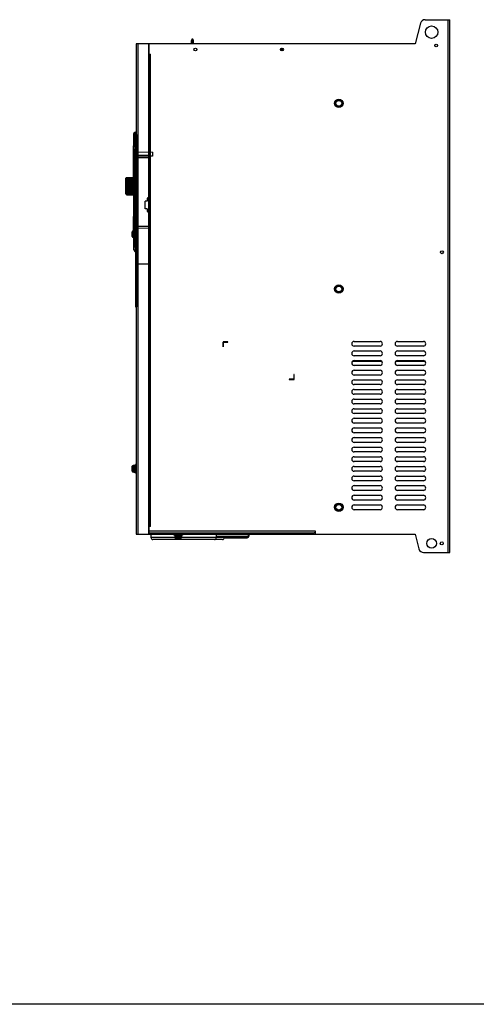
# Model space of a CAD drawing. Header units: millimetres. Extents: x 802 to 9345, y -804 to 1180.
# Tile 168 of 189: x 7517 to 7993, y -804 to 220. Entities that reach past the tile are written whole.
import ezdxf

# ---------------------------------------------------------------- set-up
doc = ezdxf.new("R2010")
doc.units = ezdxf.units.MM
doc.header["$LTSCALE"] = 30.734
doc.layers.get('0').update_dxf_attribs({"linetype": 'CONTINUOUS'})

msp = doc.modelspace()

# ---------------------------------------------------------------- linework, layer by layer
at = {"linetype": 'Continuous'}
for p, q in [((7934.5, 216.12), (7928.79, 194.83)), ((7939.33, 219.83), (7964.99, 219.83)), ((7963.29, -334.17), (7963.29, 219.83)), ((7964.99, -334.17), (7964.99, 219.83)), ((7638.79, 194.83), (7638.79, -34.17)), ((7651.79, 194.83), (7638.79, 194.83)), ((7640.49, 194.83), (7640.49, -34.17)), ((7651.79, -34.17), (7651.79, 194.83)), ((7652.29, -313.67), (7652.29, 194.83)), ((7928.79, 194.83), (7652.29, 194.83)), ((7652.09, 193.03), (7651.79, 193.03)), ((7652.09, 191.53), (7651.79, 191.53)), ((7652.09, 191.53), (7652.09, 193.03)), ((7790.94, 187.52), (7790.94, 188.15)), ((7651.79, 183.83), (7653.69, 183.83)), ((7653.69, -307.17), (7653.69, 183.83)), ((7637.79, 102.83), (7635.79, 86.83)), ((7635.79, 86.83), (7637.79, 102.83)), ((7636.29, 101.29), (7637.29, 102.79)), ((7637.29, 97.79), (7637.29, 102.79)), ((7637.29, 102.79), (7638.04, 102.79)), ((7637.74, 102.39), (7637.74, 102.39)), ((7637.79, 102.83), (7637.79, -21.17)), ((7638.24, 102.83), (7638.18, 102.82)), ((7638.24, 102.83), (7638.79, 102.83)), ((7635.79, 83.33), (7637.79, 97.83)), ((7635.86, 83.83), (7637.69, 97.11)), ((7636.29, 0.33), (7636.29, 101.29)), ((7637.69, 97.11), (7637.69, 0.22)), ((7638.18, 97.11), (7637.69, 97.11)), ((7638.19, 97.83), (7637.7, 97.84)), ((7638.09, 100.33), (7638.09, -78.67)), ((7638.09, 100.33), (7639.21, 100.33)), ((7638.18, 97.11), (7638.18, 1.33)), ((7638.19, 97.83), (7638.79, 97.83)), ((7638.39, 100.33), (7638.39, -78.67)), ((7638.91, -78.67), (7638.91, 100.33)), ((7639.21, -78.67), (7639.21, 100.33)), ((7635.79, 86.83), (7635.79, 0.33)), ((7635.79, 86.83), (7635.79, -5.17)), ((7635.79, 86.83), (7636.79, 78.86)), ((7636.79, 78.86), (7635.79, 86.83)), ((7635.79, 83.33), (7636.79, 76.58)), ((7635.8, 86.84), (7635.8, 86.82)), ((7635.8, 86.82), (7635.8, 86.8)), ((7635.8, 86.81), (7635.8, 86.77)), ((7635.8, 86.77), (7635.8, 86.69)), ((7635.8, 86.7), (7635.8, 86.39)), ((7635.8, 86.39), (7635.8, 85.53)), ((7635.8, 85.53), (7635.8, 85.06)), ((7635.8, 85.06), (7635.81, 84.78)), ((7635.82, 87.01), (7635.81, 86.97)), ((7635.81, 86.98), (7635.81, 86.95)), ((7635.81, 86.95), (7635.81, 86.92)), ((7635.81, 86.92), (7635.81, 86.9)), ((7635.81, 86.9), (7635.81, 86.88)), ((7635.81, 86.89), (7635.81, 86.87)), ((7635.81, 84.78), (7635.81, 84.47)), ((7635.81, 83.96), (7635.82, 83.56)), ((7635.82, 87.01), (7636.29, 90.83)), ((7635.82, 87.01), (7635.82, 87.01)), ((7635.82, 40.07), (7635.82, 83.08)), ((7635.82, 83.08), (7635.87, 83.08)), ((7635.87, 39.98), (7635.87, 83.08)), ((7655.79, 81.99), (7638.79, 81.84)), ((7655.79, 81.99), (7655.79, 77.84)), ((7636.79, 78.86), (7636.79, 2.8)), ((7637.79, 78.86), (7636.79, 78.86)), ((7637.79, 78.86), (7636.79, 78.86)), ((7637.79, 76.58), (7636.79, 76.58)), ((7637.79, 78.86), (7637.79, 2.8)), ((7637.79, 78.86), (7639.79, 78.82)), ((7637.79, 76.58), (7653.3, 76.58)), ((7638.79, 81.84), (7638.79, 77.84)), ((7655.79, 77.84), (7638.79, 77.84)), ((7653.3, 78.58), (7639.79, 78.82)), ((7653.3, 78.58), (7653.3, 35.32)), ((7627.99, 38.59), (7627.99, 54.99)), ((7628.29, 38.29), (7628.29, 55.29)), ((7628.49, 55.29), (7628.29, 55.29)), ((7628.49, 37.79), (7628.49, 55.79)), ((7628.49, 55.79), (7635.79, 55.79)), ((7628.49, 55.78), (7635.79, 55.78)), ((7628.49, 55.74), (7635.79, 55.74)), ((7628.49, 55.68), (7635.79, 55.68)), ((7628.49, 55.6), (7635.79, 55.6)), ((7628.49, 55.49), (7635.79, 55.49)), ((7628.49, 55.35), (7635.79, 55.35)), ((7628.49, 55.2), (7635.79, 55.2)), ((7628.49, 55.02), (7635.79, 55.02)), ((7628.49, 54.81), (7635.79, 54.81)), ((7628.49, 54.59), (7635.79, 54.59)), ((7628.49, 54.34), (7635.79, 54.34)), ((7628.49, 54.09), (7635.82, 54.09)), ((7628.49, 54.07), (7635.79, 54.07)), ((7628.49, 53.79), (7635.79, 53.79)), ((7628.49, 53.55), (7635.82, 53.55)), ((7628.49, 53.48), (7635.79, 53.48)), ((7628.49, 53.16), (7635.79, 53.16)), ((7628.49, 52.95), (7635.82, 52.95)), ((7628.49, 52.82), (7635.79, 52.82)), ((7628.49, 52.46), (7635.79, 52.46)), ((7628.49, 52.27), (7635.82, 52.27)), ((7628.49, 52.08), (7635.79, 52.08)), ((7628.49, 51.7), (7635.79, 51.7)), ((7628.49, 51.53), (7635.82, 51.53)), ((7628.49, 51.29), (7635.79, 51.29)), ((7628.49, 50.88), (7635.79, 50.88)), ((7628.49, 50.74), (7635.82, 50.74)), ((7628.49, 50.45), (7635.79, 50.45)), ((7628.49, 50.02), (7635.79, 50.02)), ((7628.49, 49.91), (7635.82, 49.91)), ((7628.49, 49.57), (7635.79, 49.57)), ((7628.49, 49.12), (7635.79, 49.12)), ((7628.49, 49.05), (7635.82, 49.05)), ((7628.49, 48.66), (7635.79, 48.66)), ((7628.49, 48.2), (7635.79, 48.2)), ((7628.49, 48.15), (7635.82, 48.15)), ((7628.49, 47.73), (7635.79, 47.73)), ((7628.49, 47.26), (7635.79, 47.26)), ((7628.49, 47.25), (7635.82, 47.25)), ((7628.49, 46.79), (7635.82, 46.79)), ((7628.49, 46.32), (7635.79, 46.32)), ((7628.49, 45.88), (7635.82, 45.88)), ((7628.49, 45.85), (7635.79, 45.85)), ((7628.49, 45.39), (7635.79, 45.39)), ((7628.49, 44.98), (7635.82, 44.98)), ((7628.49, 44.92), (7635.79, 44.92)), ((7628.49, 44.46), (7635.79, 44.46)), ((7628.49, 44.1), (7635.82, 44.1)), ((7628.49, 44.01), (7635.79, 44.01)), ((7628.49, 43.57), (7635.79, 43.57)), ((7628.49, 43.25), (7635.82, 43.25)), ((7628.49, 43.13), (7635.79, 43.13)), ((7628.49, 42.71), (7635.79, 42.71)), ((7628.49, 42.44), (7635.82, 42.44)), ((7628.49, 42.29), (7635.79, 42.29)), ((7628.49, 41.89), (7635.79, 41.89)), ((7628.49, 41.68), (7635.82, 41.68)), ((7628.49, 41.5), (7635.79, 41.5)), ((7628.49, 41.13), (7635.79, 41.13)), ((7628.49, 40.97), (7635.82, 40.97)), ((7628.49, 38.29), (7628.29, 38.29)), ((7628.49, 40.77), (7635.79, 40.77)), ((7628.49, 40.43), (7635.79, 40.43)), ((7628.49, 40.33), (7635.82, 40.33)), ((7628.49, 40.11), (7635.79, 40.11)), ((7628.49, 39.8), (7635.79, 39.8)), ((7628.49, 39.75), (7635.91, 39.75)), ((7628.49, 39.51), (7635.79, 39.51)), ((7628.49, 39.25), (7635.79, 39.25)), ((7628.49, 39), (7635.79, 39)), ((7628.49, 38.77), (7635.79, 38.77)), ((7628.49, 38.57), (7635.79, 38.57)), ((7628.49, 38.39), (7635.79, 38.39)), ((7628.49, 38.23), (7635.79, 38.23)), ((7628.49, 38.1), (7635.79, 38.1)), ((7628.49, 37.99), (7635.79, 37.99)), ((7628.49, 37.9), (7635.79, 37.9)), ((7628.49, 37.84), (7635.79, 37.84)), ((7628.49, 37.81), (7635.79, 37.81)), ((7628.49, 37.79), (7635.79, 37.79)), ((7635.87, 39.26), (7635.99, 39.26)), ((7635.95, 38.85), (7635.99, 38.85)), ((7635.97, 39.64), (7636, 39.58)), ((7635.98, 38.52), (7635.99, 38.52)), ((7635.99, 38.19), (7635.99, 39.59)), ((7635.99, 38.14), (7635.99, 38.04)), ((7635.99, 38.01), (7635.99, 37.99)), ((7636, 39.58), (7636.02, 39.52)), ((7636.02, 39.52), (7636.05, 39.44)), ((7636.05, 39.44), (7636.08, 39.33)), ((7636.05, 39.44), (7636.05, 39.44)), ((7636.08, 39.33), (7636.12, 39.21)), ((7636.12, 39.21), (7636.15, 39.06)), ((7636.15, 39.06), (7636.18, 38.9)), ((7636.18, 38.91), (7636.2, 38.74)), ((7636.2, 38.74), (7636.23, 38.56)), ((7636.23, 38.56), (7636.25, 38.37)), ((7636.24, 38.37), (7636.26, 38.17)), ((7636.26, 38.18), (7636.27, 37.97)), ((7636.27, 37.98), (7636.28, 37.77)), ((7636.28, 37.77), (7636.28, 37.61)), ((7636.28, 37.61), (7636.28, 16.94)), ((7636.29, 37.61), (7636.28, 37.61)), ((7648.12, 23.28), (7648.12, 31.28)), ((7650.09, 31.28), (7648.12, 31.28)), ((7650.09, 33.32), (7650.09, 31.28)), ((7653.3, 35.32), (7652.09, 35.32)), ((7650.09, 23.28), (7648.12, 23.28)), ((7650.09, 23.28), (7650.09, 21.32)), ((7635.83, 14.61), (7635.82, 14.53)), ((7635.82, 14.53), (7635.82, 14.48)), ((7635.82, 0.33), (7635.82, 14.48)), ((7635.85, 14.68), (7635.83, 14.61)), ((7635.88, 14.75), (7635.85, 14.68)), ((7635.87, 0.33), (7635.87, 14.57)), ((7635.91, 14.81), (7635.88, 14.75)), ((7635.93, 14.84), (7635.91, 14.81)), ((7635.95, 14.87), (7635.93, 14.84)), ((7635.97, 14.91), (7635.95, 14.87)), ((7636, 14.97), (7635.97, 14.91)), ((7636.02, 15.04), (7636, 14.97)), ((7636.05, 15.11), (7636.02, 15.04)), ((7636.08, 15.22), (7636.05, 15.11)), ((7636.12, 15.35), (7636.08, 15.22)), ((7636.15, 15.49), (7636.12, 15.34)), ((7636.18, 15.65), (7636.15, 15.49)), ((7636.2, 15.82), (7636.18, 15.64)), ((7636.23, 16), (7636.2, 15.81)), ((7636.25, 16.19), (7636.23, 15.99)), ((7636.26, 16.38), (7636.24, 16.18)), ((7636.27, 16.58), (7636.26, 16.38)), ((7636.28, 16.78), (7636.27, 16.58)), ((7636.28, 16.94), (7636.28, 16.78)), ((7636.29, 16.94), (7636.28, 16.94)), ((7653.3, 19.32), (7652.09, 19.32)), ((7653.3, 19.32), (7653.3, 3.07)), ((7635.69, -6.67), (7635.69, 0.33)), ((7636.51, 0.33), (7635.69, 0.33)), ((7635.79, -1.67), (7636.79, 5.08)), ((7635.79, -5.17), (7636.79, 2.8)), ((7635.79, -5.17), (7636.79, 2.8)), ((7636.51, 0.33), (7636.51, -6.67)), ((7637.79, 5.08), (7636.79, 5.08)), ((7637.79, 2.8), (7636.79, 2.8)), ((7637.79, 2.8), (7636.79, 2.8)), ((7636.82, 0.22), (7636.82, -6.56)), ((7637.92, 0.22), (7636.82, 0.22)), ((7637.79, 5.08), (7653.3, 5.08)), ((7637.79, 2.8), (7639.79, 2.83)), ((7637.92, -7.67), (7637.92, 1.33)), ((7638.72, 1.33), (7637.92, 1.33)), ((7638.72, 1.83), (7638.72, -8.17)), ((7653.3, 3.07), (7639.79, 2.83)), ((7634.11, -2.73), (7634.31, -2.73)), ((7634.31, -3.61), (7634.11, -3.61)), ((7634.45, -0.6), (7634.31, -1.12)), ((7634.31, -1.12), (7634.31, -1.17)), ((7634.31, -2.73), (7634.31, -3.61)), ((7634.31, -5.18), (7634.31, -5.22)), ((7634.45, -5.75), (7634.31, -5.22)), ((7634.45, -5.75), (7634.45, -0.6)), ((7636.51, -6.67), (7635.69, -6.67)), ((7635.79, -1.67), (7637.79, -16.17)), ((7635.79, -5.17), (7637.79, -21.17)), ((7635.79, -5.17), (7637.79, -21.17)), ((7635.98, -6.67), (7636.29, -9.17)), ((7636.29, -19.63), (7636.29, -6.67)), ((7636.48, -6.68), (7637.69, -15.46)), ((7637.92, -6.56), (7636.82, -6.56)), ((7637.69, -6.56), (7637.69, -15.46)), ((7638.72, -7.67), (7637.92, -7.67)), ((7638.18, -7.67), (7638.18, -15.46)), ((7636.29, -16.13), (7637.29, -16.13)), ((7636.29, -19.63), (7637.29, -21.13)), ((7638.18, -15.46), (7637.69, -15.46)), ((7638.19, -16.17), (7637.7, -16.19)), ((7638.19, -16.17), (7638.79, -16.17)), ((7637.29, -21.13), (7638.04, -21.13)), ((7637.74, -20.74), (7637.74, -20.74)), ((7638.18, -21.17), (7638.24, -21.17)), ((7638.24, -21.17), (7638.79, -21.17)), ((7638.79, -34.17), (7651.79, -34.17)), ((7638.79, -34.37), (7638.79, -315.17)), ((7651.79, -34.37), (7638.79, -34.37)), ((7640.19, -34.37), (7640.19, -34.17)), ((7640.49, -34.37), (7640.49, -315.17)), ((7651.79, -315.17), (7651.79, -34.37)), ((7850.9, -57.57), (7848.09, -57.57)), ((7638.09, -78.67), (7639.21, -78.67)), ((7728.99, -115.17), (7728.99, -120.17)), ((7733.99, -115.17), (7728.99, -115.17)), ((7728.99, -120.17), (7729.29, -120.17)), ((7729.29, -120.17), (7729.29, -115.47)), ((7729.29, -115.47), (7733.99, -115.47)), ((7733.99, -115.47), (7733.99, -115.17)), ((7865.44, -114.67), (7892.44, -114.67)), ((7892.44, -119.67), (7865.44, -119.67)), ((7910.44, -114.67), (7937.44, -114.67)), ((7937.44, -119.67), (7910.44, -119.67)), ((7865.44, -124.67), (7892.44, -124.67)), ((7892.44, -129.67), (7865.44, -129.67)), ((7910.44, -124.67), (7937.44, -124.67)), ((7937.44, -129.67), (7910.44, -129.67)), ((7894.32, -135.57), (7863.56, -135.57)), ((7865.44, -134.67), (7892.44, -134.67)), ((7892.44, -139.67), (7865.44, -139.67)), ((7939.32, -135.57), (7908.56, -135.57)), ((7910.44, -134.67), (7937.44, -134.67)), ((7937.44, -139.67), (7910.44, -139.67)), ((7802.99, -149.17), (7802.69, -149.17)), ((7802.69, -149.17), (7802.69, -153.87)), ((7802.99, -154.17), (7802.99, -149.17)), ((7865.44, -144.67), (7892.44, -144.67)), ((7892.44, -149.67), (7865.44, -149.67)), ((7910.44, -144.67), (7937.44, -144.67)), ((7937.44, -149.67), (7910.44, -149.67)), ((7802.69, -153.87), (7797.99, -153.87)), ((7797.99, -153.87), (7797.99, -154.17)), ((7797.99, -154.17), (7802.99, -154.17)), ((7865.44, -154.67), (7892.44, -154.67)), ((7892.44, -159.67), (7865.44, -159.67)), ((7910.44, -154.67), (7937.44, -154.67)), ((7937.44, -159.67), (7910.44, -159.67)), ((7865.44, -164.67), (7892.44, -164.67)), ((7892.44, -169.67), (7865.44, -169.67)), ((7910.44, -164.67), (7937.44, -164.67)), ((7937.44, -169.67), (7910.44, -169.67)), ((7865.44, -174.67), (7892.44, -174.67)), ((7892.44, -179.67), (7865.44, -179.67)), ((7910.44, -174.67), (7937.44, -174.67)), ((7937.44, -179.67), (7910.44, -179.67)), ((7865.44, -184.67), (7892.44, -184.67)), ((7892.44, -189.67), (7865.44, -189.67)), ((7910.44, -184.67), (7937.44, -184.67)), ((7937.44, -189.67), (7910.44, -189.67)), ((7865.44, -194.67), (7892.44, -194.67)), ((7892.44, -199.67), (7865.44, -199.67)), ((7865.44, -204.67), (7892.44, -204.67)), ((7910.44, -194.67), (7937.44, -194.67)), ((7937.44, -199.67), (7910.44, -199.67)), ((7910.44, -204.67), (7937.44, -204.67)), ((7892.44, -209.67), (7865.44, -209.67)), ((7865.44, -214.67), (7892.44, -214.67)), ((7937.44, -209.67), (7910.44, -209.67)), ((7910.44, -214.67), (7937.44, -214.67)), ((7892.44, -219.67), (7865.44, -219.67)), ((7865.44, -224.67), (7892.44, -224.67)), ((7937.44, -219.67), (7910.44, -219.67)), ((7910.44, -224.67), (7937.44, -224.67)), ((7892.44, -229.67), (7865.44, -229.67)), ((7865.44, -234.67), (7892.44, -234.67)), ((7937.44, -229.67), (7910.44, -229.67)), ((7910.44, -234.67), (7937.44, -234.67)), ((7634.45, -244.6), (7634.31, -245.12)), ((7634.31, -245.12), (7634.31, -245.17)), ((7634.45, -249.75), (7634.45, -244.6)), ((7635.69, -250.67), (7635.69, -243.67)), ((7636.58, -243.67), (7635.69, -243.67)), ((7636.51, -243.67), (7636.51, -250.67)), ((7636.82, -243.78), (7636.82, -250.56)), ((7637.92, -243.78), (7636.82, -243.78)), ((7637.92, -251.67), (7637.92, -242.67)), ((7638.72, -242.67), (7637.92, -242.67)), ((7638.72, -242.17), (7638.72, -252.17)), ((7892.95, -239.57), (7864.94, -239.57)), ((7892.44, -239.67), (7865.44, -239.67)), ((7865.44, -244.67), (7892.44, -244.67)), ((7937.95, -239.57), (7909.94, -239.57)), ((7937.44, -239.67), (7910.44, -239.67)), ((7910.44, -244.67), (7937.44, -244.67)), ((7634.11, -246.73), (7634.31, -246.73)), ((7634.31, -247.61), (7634.11, -247.61)), ((7634.31, -246.73), (7634.31, -247.61)), ((7634.31, -249.18), (7634.31, -249.22)), ((7634.45, -249.75), (7634.31, -249.22)), ((7636.58, -250.67), (7635.69, -250.67)), ((7637.92, -250.56), (7636.82, -250.56)), ((7638.72, -251.67), (7637.92, -251.67)), ((7892.44, -249.67), (7865.44, -249.67)), ((7865.44, -254.67), (7892.44, -254.67)), ((7937.44, -249.67), (7910.44, -249.67)), ((7910.44, -254.67), (7937.44, -254.67)), ((7892.44, -259.67), (7865.44, -259.67)), ((7865.44, -264.67), (7892.44, -264.67)), ((7937.44, -259.67), (7910.44, -259.67)), ((7910.44, -264.67), (7937.44, -264.67)), ((7892.44, -269.67), (7865.44, -269.67)), ((7865.44, -274.67), (7892.44, -274.67)), ((7937.44, -269.67), (7910.44, -269.67)), ((7910.44, -274.67), (7937.44, -274.67)), ((7892.44, -279.67), (7865.44, -279.67)), ((7865.44, -284.67), (7892.44, -284.67)), ((7937.44, -279.67), (7910.44, -279.67)), ((7910.44, -284.67), (7937.44, -284.67)), ((7892.44, -289.67), (7865.44, -289.67)), ((7937.44, -289.67), (7910.44, -289.67)), ((7638.79, -315.17), (7651.79, -315.17)), ((7653.69, -307.17), (7651.79, -307.17)), ((7651.79, -311.87), (7652.29, -311.87)), ((7651.79, -313.37), (7652.29, -313.37)), ((7825.29, -311.97), (7652.29, -311.97)), ((7652.59, -313.67), (7652.29, -313.67)), ((7652.29, -313.67), (7652.29, -315.17)), ((7652.29, -315.17), (7928.79, -315.17)), ((7652.59, -313.67), (7823.99, -313.67)), ((7653.99, -315.17), (7653.99, -318.67)), ((7654.29, -313.67), (7654.29, -315.17)), ((7677.29, -315.37), (7677.29, -315.17)), ((7687.29, -315.37), (7677.29, -315.37)), ((7677.79, -315.37), (7677.79, -316.17)), ((7686.79, -316.17), (7677.79, -316.17)), ((7678.9, -316.17), (7678.9, -317.27)), ((7678.9, -317.27), (7685.68, -317.27)), ((7685.68, -316.17), (7685.68, -317.27)), ((7686.79, -315.37), (7686.79, -316.17)), ((7687.29, -315.37), (7687.29, -315.17)), ((7721.99, -315.17), (7721.99, -318.67)), ((7721.99, -315.42), (7756.04, -315.42)), ((7755.35, -316.92), (7756.04, -316.92)), ((7756.04, -316.92), (7756.04, -315.17)), ((7822.29, -313.67), (7822.29, -315.17)), ((7825.29, -313.67), (7823.99, -313.67)), ((7825.29, -315.17), (7825.29, -311.97)), ((7928.79, -315.17), (7932.89, -330.47)), ((7678.83, -318.67), (7653.99, -318.67)), ((7728.29, -320.67), (7655.99, -320.67)), ((7678.79, -317.59), (7685.79, -317.59)), ((7678.79, -317.59), (7678.79, -318.4)), ((7685.79, -318.4), (7678.79, -318.4)), ((7679.72, -319.65), (7680.24, -319.79)), ((7684.87, -319.65), (7679.72, -319.65)), ((7680.24, -319.79), (7680.29, -319.79)), ((7681.81, -320), (7681.83, -320)), ((7681.84, -319.99), (7681.85, -319.99)), ((7681.85, -319.79), (7682.73, -319.79)), ((7681.85, -319.99), (7681.85, -319.79)), ((7682.73, -319.79), (7682.73, -319.99)), ((7682.74, -319.99), (7682.75, -319.99)), ((7682.76, -320), (7682.78, -320)), ((7684.3, -319.79), (7684.34, -319.79)), ((7684.87, -319.65), (7684.34, -319.79)), ((7730.29, -318.67), (7685.76, -318.67)), ((7685.79, -317.59), (7685.79, -318.4)), ((7721.99, -317.42), (7754.04, -317.42)), ((7730.26, -318.92), (7754.04, -318.92)), ((7730.29, -317.42), (7730.29, -318.67)), ((7937.72, -334.17), (7964.99, -334.17))]:
    msp.add_line(p, q, dxfattribs=at)
msp.add_line((9344.74, -804), (801.94, -803.77))
for points in [[(7635.81, 86.87), (7635.81, 86.86), (7635.8, 86.84)], [(7635.81, 86.87), (7635.81, 86.85), (7635.8, 86.83)], [(7635.81, 84.47), (7635.81, 84.31), (7635.81, 84.14), (7635.81, 83.96)], [(7635.82, 83.56), (7635.82, 83.29), (7635.82, 83.08)], [(7635.82, 40.07), (7635.82, 40.02), (7635.83, 39.94), (7635.85, 39.87), (7635.88, 39.81), (7635.91, 39.74), (7635.93, 39.71)], [(7635.93, 39.71), (7635.95, 39.69), (7635.97, 39.64)], [(7636.28, 32.3), (7636.26, 32.18), (7636.26, 28.15), (7636.28, 28.03)]]:
    msp.add_lwpolyline(points, dxfattribs=at)
for centre, radius in [((7945.99, 206.83), 6.5), ((7700.29, 188.83), 1.5), ((7790.29, 188.83), 1.5), ((7950.79, 192.98), 1.5), ((7849.49, 132.83), 4.36), ((7849.49, 132.83), 3.3), ((7849.49, 132.83), 3), ((7956.79, -22.02), 1.5), ((7849.49, -60.17), 4.36), ((7849.49, -60.17), 3.3), ((7849.49, -60.17), 3), ((7849.49, -287.17), 4.36), ((7849.49, -287.17), 3.3), ((7849.49, -287.17), 3), ((7945.99, -324.67), 5), ((7956.54, -324.67), 1.5)]:
    msp.add_circle(centre, radius, dxfattribs=at)
for centre, radius, start, end in [((7939.33, 214.83), 5, 90, 165), ((7652.09, 193.23), 1.7, 270, 277.11949), ((7785.79, 187.13), 5, 3.58277, 37.73924), ((7785.79, 187.13), 5.25, 11.20082, 36.76129), ((7787.4, 180.04), 9.21, 70.1193, 73.30249), ((7786.61, 177.84), 11.54, 67.37981, 70.12806), ((7785.49, 175.17), 14.44, 64.7292, 67.37708), ((7638.24, 102.33), 0.5, 90.0002, 172.96291), ((7638.24, 102.33), 0.5, 96.14458, 112.80705), ((7585.47, 83.06), 50.4, 0.01762, 0.8708), ((7628.29, 54.99), 0.3, 90, 180), ((7635.79, 55.59), 0.2, 82.67458, 90), ((7635.79, 55.58), 0.2, 82.78105, 89.9824), ((7635.79, 55.54), 0.201, 82.81052, 89.98262), ((7635.79, 55.48), 0.202, 82.85955, 89.98298), ((7635.79, 55.39), 0.204, 82.92802, 89.98347), ((7635.79, 55.28), 0.207, 83.01576, 89.98408), ((7635.79, 55.14), 0.21, 83.12253, 89.98481), ((7635.79, 54.98), 0.214, 83.24806, 89.98563), ((7635.79, 54.8), 0.218, 83.39203, 89.98654), ((7635.79, 54.59), 0.224, 83.55407, 89.98752), ((7635.79, 54.36), 0.23, 83.73375, 89.98855), ((7635.79, 54.1), 0.237, 83.9306, 89.98961), ((7635.79, 53.83), 0.246, 84.14411, 89.99068), ((7635.79, 53.53), 0.256, 84.37372, 89.99175), ((7635.79, 53.21), 0.268, 84.61882, 89.9928), ((7635.79, 52.88), 0.281, 84.87875, 89.99381), ((7635.79, 52.52), 0.297, 85.15283, 89.99477), ((7635.79, 52.14), 0.316, 85.44031, 89.99567), ((7635.79, 51.75), 0.338, 85.74043, 89.99649), ((7635.79, 51.33), 0.364, 86.05237, 89.99723), ((7635.79, 50.9), 0.397, 86.37527, 89.99788), ((7635.79, 50.44), 0.437, 86.70826, 89.99843), ((7635.79, 49.97), 0.487, 87.05042, 89.99889), ((7635.79, 49.47), 0.553, 87.40081, 89.99927), ((7635.79, 48.93), 0.641, 87.75847, 89.99955), ((7635.79, 48.36), 0.765, 88.12238, 89.99976), ((7635.79, 47.71), 0.952, 88.49156, 89.9999), ((7635.79, 46.94), 1.27, 88.86495, 89.99997), ((7635.79, 45.84), 1.89, 89.24153, 90.00001), ((7635.79, 43.48), 3.78, 89.62023, 90.00001), ((7635.79, 50.1), 3.78, 269.99999, 270.37977), ((7635.79, 47.75), 1.89, 269.99999, 270.75847), ((7635.79, 46.65), 1.27, 270.00003, 271.13505), ((7635.79, 45.87), 0.952, 270.0001, 271.50844), ((7635.79, 45.23), 0.765, 270.00024, 271.87762), ((7635.79, 44.65), 0.641, 270.00045, 272.24153), ((7635.79, 44.12), 0.553, 270.00073, 272.59919), ((7635.79, 43.62), 0.487, 270.00111, 272.94958), ((7635.79, 43.14), 0.437, 270.00157, 273.29174), ((7635.79, 42.69), 0.397, 270.00212, 273.62473), ((7635.79, 42.26), 0.364, 270.00277, 273.94763), ((7635.79, 41.84), 0.338, 270.00351, 274.25957), ((7635.79, 41.45), 0.316, 270.00433, 274.55969), ((7628.29, 38.59), 0.3, 180, 270), ((7635.79, 41.07), 0.297, 270.00523, 274.84717), ((7635.79, 40.71), 0.281, 270.00619, 275.12125), ((7635.79, 40.37), 0.268, 270.0072, 275.38118), ((7635.79, 37.99), 0.2, 270, 0), ((7635.79, 38.05), 0.202, 270.06188, 287.84111), ((7635.8, 38.04), 0.199, 341.94791, 351.10788), ((7635.81, 38.29), 0.185, 357.03577, 359.99662), ((7635.8, 38.1), 0.193, 357.5059, 359.99757), ((7635.8, 38.04), 0.198, 351.09023, 359.97453), ((7666.49, 30.16), 30.3, 175.76128, 184.23872), ((7635.69, -0.97), 1.3, 90, 163.39845), ((7636.51, -0.17), 0.5, 51.26058, 90), ((7636.81, -2.73), 2.71, 175.90679, 177.0479), ((7636.49, -2.71), 2.38, 177.0548, 177.51656), ((7636.17, -2.7), 2.07, 177.5124, 178.33908), ((7635.66, -2.68), 1.56, 178.3557, 179.27424), ((7635.21, -2.68), 1.11, 179.29411, 180.08091), ((7634.39, -2.69), 0.291, 182.97467, 184.20535), ((7634.39, -3.66), 0.291, 175.79458, 177.02534), ((7635.21, -3.67), 1.11, 179.91905, 180.70592), ((7635.58, -3.67), 1.48, 180.70061, 181.66947), ((7636.08, -3.65), 1.98, 181.64312, 182.50539), ((7636.49, -3.64), 2.39, 182.48345, 182.94518), ((7636.81, -3.62), 2.71, 182.95208, 184.09323), ((7643.07, -3.17), 8.99, 167.13024, 175.9173), ((7643.07, -3.17), 8.99, 184.0827, 192.86976), ((7635.69, -5.37), 1.3, 196.60155, 270), ((7636.51, -6.17), 0.5, 270, 308.73942), ((7638.24, -20.67), 0.5, 187.03707, 269.9998), ((7638.24, -20.67), 0.5, 247.19295, 270), ((7865.44, -117.17), 2.5, 90, 270), ((7892.44, -117.17), 2.5, 270, 90), ((7910.44, -117.17), 2.5, 90, 270), ((7937.44, -117.17), 2.5, 270, 90), ((7865.44, -127.17), 2.5, 90, 270), ((7892.44, -127.17), 2.5, 270, 90), ((7910.44, -127.17), 2.5, 90, 270), ((7937.44, -127.17), 2.5, 270, 90), ((7865.44, -137.17), 2.5, 90, 270), ((7892.44, -137.17), 2.5, 270, 90), ((7910.44, -137.17), 2.5, 90, 270), ((7937.44, -137.17), 2.5, 270, 90), ((7865.44, -147.17), 2.5, 90, 270), ((7892.44, -147.17), 2.5, 270, 90), ((7910.44, -147.17), 2.5, 90, 270), ((7937.44, -147.17), 2.5, 270, 90), ((7865.44, -157.17), 2.5, 90, 270), ((7892.44, -157.17), 2.5, 270, 90), ((7910.44, -157.17), 2.5, 90, 270), ((7937.44, -157.17), 2.5, 270, 90), ((7865.44, -167.17), 2.5, 90, 270), ((7892.44, -167.17), 2.5, 270, 90), ((7910.44, -167.17), 2.5, 90, 270), ((7937.44, -167.17), 2.5, 270, 90), ((7865.44, -177.17), 2.5, 90, 270), ((7892.44, -177.17), 2.5, 270, 90), ((7910.44, -177.17), 2.5, 90, 270), ((7937.44, -177.17), 2.5, 270, 90), ((7865.44, -187.17), 2.5, 90, 270), ((7892.44, -187.17), 2.5, 270, 90), ((7910.44, -187.17), 2.5, 90, 270), ((7937.44, -187.17), 2.5, 270, 90), ((7865.44, -197.17), 2.5, 90, 270), ((7865.44, -207.17), 2.5, 90, 270), ((7892.44, -197.17), 2.5, 270, 90), ((7892.44, -207.17), 2.5, 270, 90), ((7910.44, -197.17), 2.5, 90, 270), ((7910.44, -207.17), 2.5, 90, 270), ((7937.44, -197.17), 2.5, 270, 90), ((7937.44, -207.17), 2.5, 270, 90), ((7865.44, -217.17), 2.5, 90, 270), ((7892.44, -217.17), 2.5, 270, 90), ((7910.44, -217.17), 2.5, 90, 270), ((7937.44, -217.17), 2.5, 270, 90), ((7865.44, -227.17), 2.5, 90, 270), ((7892.44, -227.17), 2.5, 270, 90), ((7910.44, -227.17), 2.5, 90, 270), ((7937.44, -227.17), 2.5, 270, 90), ((7865.44, -237.17), 2.5, 90, 270), ((7892.44, -237.17), 2.5, 270, 90), ((7910.44, -237.17), 2.5, 90, 270), ((7937.44, -237.17), 2.5, 270, 90), ((7643.07, -247.17), 8.99, 167.13024, 175.9173), ((7635.69, -244.97), 1.3, 90, 163.39845), ((7636.51, -244.17), 0.5, 51.26058, 90), ((7636.58, -244.17), 0.5, 51.26058, 90), ((7865.44, -247.17), 2.5, 90, 270), ((7892.44, -247.17), 2.5, 270, 90), ((7910.44, -247.17), 2.5, 90, 270), ((7937.44, -247.17), 2.5, 270, 90), ((7636.81, -246.73), 2.71, 175.90679, 177.0479), ((7636.49, -246.71), 2.38, 177.0548, 177.51656), ((7636.17, -246.7), 2.07, 177.5124, 178.33908), ((7635.66, -246.68), 1.56, 178.3557, 179.27424), ((7635.21, -246.68), 1.11, 179.29411, 180.08091), ((7634.39, -246.69), 0.291, 182.97467, 184.20535), ((7634.39, -247.66), 0.291, 175.79458, 177.02534), ((7635.21, -247.67), 1.11, 179.91905, 180.70592), ((7635.58, -247.67), 1.48, 180.70061, 181.66947), ((7636.08, -247.65), 1.98, 181.64312, 182.50539), ((7636.49, -247.64), 2.39, 182.48345, 182.94518), ((7636.81, -247.62), 2.71, 182.95208, 184.09323), ((7643.07, -247.17), 8.99, 184.0827, 192.86976), ((7635.69, -249.37), 1.3, 196.60155, 270), ((7636.51, -250.17), 0.5, 270, 308.73942), ((7636.58, -250.17), 0.5, 270, 308.73942), ((7865.44, -257.17), 2.5, 90, 270), ((7892.44, -257.17), 2.5, 270, 90), ((7910.44, -257.17), 2.5, 90, 270), ((7937.44, -257.17), 2.5, 270, 90), ((7865.44, -267.17), 2.5, 90, 270), ((7892.44, -267.17), 2.5, 270, 90), ((7910.44, -267.17), 2.5, 90, 270), ((7937.44, -267.17), 2.5, 270, 90), ((7865.44, -277.17), 2.5, 90, 270), ((7892.44, -277.17), 2.5, 270, 90), ((7910.44, -277.17), 2.5, 90, 270), ((7937.44, -277.17), 2.5, 270, 90), ((7865.44, -287.17), 2.5, 90, 270), ((7892.44, -287.17), 2.5, 270, 90), ((7910.44, -287.17), 2.5, 90, 270), ((7937.44, -287.17), 2.5, 270, 90), ((7679.29, -317.59), 0.5, 141.26058, 180), ((7685.29, -317.59), 0.5, 0, 38.73942), ((7754.04, -315.42), 2, 270, 0), ((7754.04, -316.92), 2, 270, 0), ((7655.99, -318.67), 2, 180, 270), ((7680.09, -318.4), 1.3, 180, 253.39845), ((7682.29, -311.02), 9, 253.39845, 256.83372), ((7682.29, -311.02), 8.99, 257.13024, 265.9173), ((7681.85, -317.28), 2.72, 265.90759, 267.01856), ((7681.83, -317.66), 2.33, 267.02176, 267.8927), ((7681.81, -318.07), 1.93, 267.91399, 268.26223), ((7681.8, -319.13), 0.871, 269.87684, 270.79988), ((7682.79, -319.13), 0.871, 269.20016, 270.12312), ((7682.78, -318.07), 1.93, 271.73778, 272.08599), ((7682.76, -317.74), 2.25, 272.09181, 272.99375), ((7682.74, -317.28), 2.72, 272.98146, 274.09238), ((7682.29, -311.02), 8.99, 274.0827, 282.86976), ((7682.29, -311.02), 9, 283.16628, 286.60155), ((7684.49, -318.4), 1.3, 286.60155, 0), ((7719.99, -318.67), 2, 270, 0), ((7728.29, -318.67), 2, 270, 0), ((7937.72, -329.17), 5, 195, 270)]:
    msp.add_arc(centre, radius, start, end, dxfattribs=at)
for centre, start_param, end_param in [((7652.09, 33.32), 0, 1.5707963), ((7652.09, 21.32), -4.712389, -3.1415927)]:
    msp.add_ellipse(centre, major_axis=(0, 2), ratio=1, start_param=start_param, end_param=end_param, dxfattribs=at)
for points, knots in [([(7696.05, 194.83), (7696.13, 196.93), (7696.43, 198.65), (7696.95, 199.02), (7697.05, 199.03)], [0, 0, 0, 0, 0.8295075, 1, 1, 1, 1]), ([(7696.06, 194.83), (7696.11, 197.32), (7696.42, 199.47), (7697.02, 199.87), (7697.15, 199.86)], [0, 0, 0, 0, 0.7995718, 1, 1, 1, 1]), ([(7696.06, 194.83), (7696.17, 196.53), (7696.47, 197.95), (7696.95, 198.21), (7697.05, 198.21)], [0, 0, 0, 0, 0.8048973, 1, 1, 1, 1]), ([(7696.08, 194.83), (7696.21, 196.12), (7696.5, 197.22), (7696.94, 197.4), (7697.04, 197.39)], [0, 0, 0, 0, 0.780987, 1, 1, 1, 1]), ([(7696.14, 194.83), (7696.28, 195.7), (7696.53, 196.41), (7696.87, 196.57), (7696.93, 196.58)], [0, 0, 0, 0, 0.8126646, 1, 1, 1, 1]), ([(7696.26, 194.83), (7696.39, 195.28), (7696.59, 195.68), (7696.85, 195.77), (7696.92, 195.77)], [0, 0, 0, 0, 0.7503879, 1, 1, 1, 1]), ([(7696.6, 194.83), (7696.63, 194.87), (7696.73, 194.94), (7696.84, 194.97), (7696.9, 194.96)], [0, 0, 0, 0, 0.3817785, 1, 1, 1, 1]), ([(7790.04, 188.86), (7789.89, 188.91), (7789.46, 189.02), (7789.08, 189.08), (7788.85, 189.11)], [0, 0, 0, 0, 0.3558585, 1, 1, 1, 1]), ([(7637.74, 102.39), (7637.74, 102.39), (7637.74, 102.38), (7637.74, 102.38), (7637.74, 102.37), (7637.74, 102.36), (7637.74, 102.33), (7637.74, 102.29), (7637.74, 102.24), (7637.74, 102.18), (7637.74, 102.11), (7637.74, 102), (7637.74, 101.83), (7637.74, 101.6), (7637.74, 101.34), (7637.74, 101.04), (7637.74, 100.71), (7637.73, 100.22), (7637.73, 99.56), (7637.72, 98.72), (7637.71, 98.14), (7637.7, 97.84)], [0, 0, 0, 0, 0.0004177, 0.0014256, 0.0030276, 0.005224, 0.0113957, 0.0199286, 0.0308037, 0.0439963, 0.0594761, 0.0772066, 0.1192478, 0.1697211, 0.2281456, 0.2939629, 0.3665436, 0.4451949, 0.6176678, 0.8048959, 1, 1, 1, 1]), ([(7638.24, 102.83), (7638.24, 102.83), (7638.24, 102.82), (7638.24, 102.82), (7638.24, 102.81), (7638.24, 102.8), (7638.24, 102.79), (7638.24, 102.76), (7638.24, 102.73), (7638.24, 102.67), (7638.24, 102.61), (7638.24, 102.53), (7638.24, 102.44), (7638.24, 102.34), (7638.24, 102.19), (7638.24, 101.97), (7638.24, 101.68), (7638.24, 101.35), (7638.23, 100.99), (7638.23, 100.59), (7638.23, 100.18), (7638.22, 99.57), (7638.21, 98.79), (7638.2, 98.15), (7638.19, 97.83)], [0, 0, 0, 0, 0.0003138, 0.0012208, 0.0027275, 0.0048344, 0.0075403, 0.0108437, 0.0192354, 0.0299896, 0.0430805, 0.0584767, 0.0761411, 0.0960312, 0.1180991, 0.1685504, 0.2270092, 0.2929125, 0.3656253, 0.4444475, 0.5286198, 0.6173314, 0.8049191, 1, 1, 1, 1]), ([(7635.86, 83.83), (7635.85, 83.93), (7635.84, 84.14), (7635.83, 84.44), (7635.83, 84.74), (7635.82, 85.12), (7635.82, 85.55), (7635.81, 86.02), (7635.81, 86.36), (7635.81, 86.59), (7635.81, 86.72), (7635.81, 86.83), (7635.81, 86.92), (7635.81, 86.97), (7635.82, 87), (7635.82, 87.01)], [0, 0, 0, 0, 0.0972003, 0.1938903, 0.2883325, 0.3795923, 0.5494871, 0.6980143, 0.8204727, 0.870714, 0.9131222, 0.9474117, 0.9733795, 0.9909129, 1, 1, 1, 1]), ([(7635.81, 83.81), (7635.81, 83.81), (7635.82, 83.82), (7635.83, 83.82), (7635.85, 83.83), (7635.86, 83.83)], [0, 0, 0, 0, 0.1111499, 0.3046272, 1, 1, 1, 1]), ([(7635.79, 39.51), (7635.83, 39.51), (7635.91, 39.53), (7635.97, 39.59), (7635.98, 39.62)], [0, 0, 0, 0, 0.5266991, 1, 1, 1, 1]), ([(7635.79, 39.25), (7635.82, 39.25), (7635.89, 39.26), (7635.94, 39.29), (7635.96, 39.31)], [0, 0, 0, 0, 0.5147155, 1, 1, 1, 1]), ([(7635.79, 39), (7635.84, 39), (7635.92, 39.03), (7635.98, 39.1), (7635.99, 39.15), (7635.99, 39.17)], [0, 0, 0, 0, 0.5194649, 0.7648295, 1, 1, 1, 1]), ([(7635.79, 38.77), (7635.83, 38.77), (7635.92, 38.8), (7635.97, 38.86), (7635.98, 38.9)], [0, 0, 0, 0, 0.5156238, 1, 1, 1, 1]), ([(7635.79, 38.57), (7635.82, 38.57), (7635.87, 38.58), (7635.94, 38.62), (7635.98, 38.68), (7635.99, 38.73), (7635.99, 38.75)], [0, 0, 0, 0, 0.2603707, 0.5147423, 0.7604886, 1, 1, 1, 1]), ([(7635.79, 38.39), (7635.84, 38.39), (7635.92, 38.41), (7635.97, 38.48), (7635.98, 38.52)], [0, 0, 0, 0, 0.5094656, 1, 1, 1, 1]), ([(7635.79, 38.23), (7635.82, 38.23), (7635.87, 38.24), (7635.94, 38.29), (7635.98, 38.35), (7635.99, 38.4), (7635.99, 38.42)], [0, 0, 0, 0, 0.2557969, 0.5081904, 0.7557902, 1, 1, 1, 1]), ([(7635.79, 38.1), (7635.82, 38.1), (7635.87, 38.11), (7635.93, 38.15), (7635.98, 38.21), (7635.99, 38.26), (7635.99, 38.28)], [0, 0, 0, 0, 0.2538685, 0.5054832, 0.753892, 1, 1, 1, 1]), ([(7635.79, 37.99), (7635.82, 37.99), (7635.87, 38), (7635.94, 38.04), (7635.98, 38.11), (7635.99, 38.16), (7635.99, 38.19)], [0, 0, 0, 0, 0.2525775, 0.5036076, 0.7525259, 1, 1, 1, 1]), ([(7635.79, 37.9), (7635.82, 37.9), (7635.87, 37.91), (7635.94, 37.96), (7635.98, 38.02), (7635.99, 38.07), (7635.99, 38.09)], [0, 0, 0, 0, 0.2513993, 0.5019406, 0.7513288, 1, 1, 1, 1]), ([(7635.79, 37.81), (7635.82, 37.81), (7635.87, 37.82), (7635.94, 37.86), (7635.98, 37.93), (7635.99, 37.98), (7635.99, 38.01)], [0, 0, 0, 0, 0.2501895, 0.5002239, 0.7501272, 1, 1, 1, 1]), ([(7635.82, 40.07), (7635.82, 40.05), (7635.83, 40.02), (7635.86, 40), (7635.87, 39.98)], [0, 0, 0, 0, 0.4050686, 1, 1, 1, 1]), ([(7635.86, 37.85), (7635.89, 37.86), (7635.94, 37.9), (7635.97, 37.95), (7635.98, 37.98)], [0, 0, 0, 0, 0.5006232, 1, 1, 1, 1]), ([(7635.87, 39.98), (7635.88, 39.96), (7635.94, 39.87), (7635.98, 39.77), (7636.01, 39.69)], [0, 0, 0, 0, 0.2197079, 1, 1, 1, 1]), ([(7635.87, 39.98), (7635.86, 39.93), (7635.87, 39.84), (7635.91, 39.75), (7635.93, 39.71)], [0, 0, 0, 0, 0.5052557, 1, 1, 1, 1]), ([(7635.96, 39.31), (7635.97, 39.33), (7635.99, 39.36), (7635.99, 39.4), (7635.99, 39.41)], [0, 0, 0, 0, 0.5091342, 1, 1, 1, 1]), ([(7636.01, 39.69), (7636.01, 39.68), (7636, 39.62), (7636.01, 39.56), (7636.02, 39.52)], [0, 0, 0, 0, 0.2567071, 1, 1, 1, 1]), ([(7636.01, 39.69), (7636.01, 39.68), (7636.03, 39.62), (7636.05, 39.57), (7636.06, 39.53)], [0, 0, 0, 0, 0.2396132, 1, 1, 1, 1]), ([(7636.06, 39.53), (7636.1, 39.4), (7636.17, 39.12), (7636.26, 38.5), (7636.29, 38), (7636.29, 37.66)], [0, 0, 0, 0, 0.2103241, 0.4533319, 1, 1, 1, 1]), ([(7635.87, 14.57), (7635.86, 14.56), (7635.83, 14.53), (7635.82, 14.5), (7635.82, 14.48)], [0, 0, 0, 0, 0.5949309, 1, 1, 1, 1]), ([(7636.01, 14.86), (7636, 14.83), (7635.96, 14.73), (7635.91, 14.64), (7635.87, 14.57)], [0, 0, 0, 0, 0.2806204, 1, 1, 1, 1]), ([(7635.87, 14.57), (7635.86, 14.62), (7635.87, 14.72), (7635.91, 14.8), (7635.93, 14.84)], [0, 0, 0, 0, 0.5052557, 1, 1, 1, 1]), ([(7636.01, 14.86), (7636.01, 14.88), (7636, 14.93), (7636.01, 14.99), (7636.02, 15.04)], [0, 0, 0, 0, 0.2567071, 1, 1, 1, 1]), ([(7636.06, 15.02), (7636.06, 15.01), (7636.04, 14.95), (7636.02, 14.9), (7636.01, 14.86)], [0, 0, 0, 0, 0.2603095, 1, 1, 1, 1]), ([(7636.29, 16.89), (7636.29, 16.55), (7636.26, 16.05), (7636.17, 15.43), (7636.1, 15.15), (7636.06, 15.02)], [0, 0, 0, 0, 0.5466714, 0.7896786, 1, 1, 1, 1]), ([(7634.1, -2.68), (7634.1, -2.68), (7634.1, -2.69), (7634.1, -2.7), (7634.1, -2.71)], [0, 0, 0, 0, 0.2805916, 1, 1, 1, 1]), ([(7634.1, -2.71), (7634.1, -2.71), (7634.1, -2.72), (7634.1, -2.72), (7634.1, -2.73)], [0, 0, 0, 0, 0.2957136, 1, 1, 1, 1]), ([(7634.1, -2.73), (7634.1, -2.73), (7634.11, -2.73), (7634.11, -2.73), (7634.11, -2.73)], [0, 0, 0, 0, 0.6866366, 1, 1, 1, 1]), ([(7634.11, -3.61), (7634.11, -3.61), (7634.11, -3.62), (7634.1, -3.62), (7634.1, -3.62)], [0, 0, 0, 0, 0.3133567, 1, 1, 1, 1]), ([(7634.1, -3.62), (7634.1, -3.62), (7634.1, -3.63), (7634.1, -3.63), (7634.1, -3.63)], [0, 0, 0, 0, 0.2039633, 1, 1, 1, 1]), ([(7634.1, -3.64), (7634.1, -3.64), (7634.1, -3.65), (7634.1, -3.66), (7634.1, -3.67)], [0, 0, 0, 0, 0.2184838, 1, 1, 1, 1]), ([(7637.7, -16.19), (7637.71, -16.48), (7637.72, -17.06), (7637.73, -17.9), (7637.73, -18.57), (7637.74, -19.06), (7637.74, -19.39), (7637.74, -19.69), (7637.74, -19.95), (7637.74, -20.18), (7637.74, -20.35), (7637.74, -20.46), (7637.74, -20.53), (7637.74, -20.59), (7637.74, -20.64), (7637.74, -20.68), (7637.74, -20.71), (7637.74, -20.72), (7637.74, -20.73), (7637.74, -20.73), (7637.74, -20.73), (7637.74, -20.74)], [0, 0, 0, 0, 0.1951041, 0.3823322, 0.5548051, 0.6334564, 0.7060371, 0.7718544, 0.8302789, 0.8807522, 0.9227934, 0.9405239, 0.9560037, 0.9691963, 0.9800714, 0.9886043, 0.994776, 0.9969724, 0.9985744, 0.9995823, 1, 1, 1, 1]), ([(7638.19, -16.17), (7638.2, -16.5), (7638.21, -17.14), (7638.22, -17.92), (7638.23, -18.52), (7638.23, -18.94), (7638.23, -19.34), (7638.24, -19.7), (7638.24, -20.03), (7638.24, -20.32), (7638.24, -20.54), (7638.24, -20.69), (7638.24, -20.79), (7638.24, -20.88), (7638.24, -20.95), (7638.24, -21.02), (7638.24, -21.07), (7638.24, -21.11), (7638.24, -21.14), (7638.24, -21.15), (7638.24, -21.16), (7638.24, -21.17), (7638.24, -21.17), (7638.24, -21.17), (7638.24, -21.17)], [0, 0, 0, 0, 0.195081, 0.3826686, 0.4713802, 0.5555525, 0.6343747, 0.7070875, 0.7729908, 0.8314496, 0.8819009, 0.9039688, 0.9238589, 0.9415233, 0.9569195, 0.9700104, 0.9807646, 0.9891563, 0.9924597, 0.9951656, 0.9972725, 0.9987792, 0.9996862, 1, 1, 1, 1]), ([(7634.1, -246.68), (7634.1, -246.68), (7634.1, -246.69), (7634.1, -246.7), (7634.1, -246.71)], [0, 0, 0, 0, 0.2805916, 1, 1, 1, 1]), ([(7634.1, -246.71), (7634.1, -246.71), (7634.1, -246.72), (7634.1, -246.72), (7634.1, -246.73)], [0, 0, 0, 0, 0.2957136, 1, 1, 1, 1]), ([(7634.1, -246.73), (7634.1, -246.73), (7634.11, -246.73), (7634.11, -246.73), (7634.11, -246.73)], [0, 0, 0, 0, 0.6866366, 1, 1, 1, 1]), ([(7634.11, -247.61), (7634.11, -247.61), (7634.11, -247.62), (7634.1, -247.62), (7634.1, -247.62)], [0, 0, 0, 0, 0.3133567, 1, 1, 1, 1]), ([(7634.1, -247.62), (7634.1, -247.62), (7634.1, -247.63), (7634.1, -247.63), (7634.1, -247.63)], [0, 0, 0, 0, 0.2039633, 1, 1, 1, 1]), ([(7634.1, -247.64), (7634.1, -247.64), (7634.1, -247.65), (7634.1, -247.66), (7634.1, -247.67)], [0, 0, 0, 0, 0.2184838, 1, 1, 1, 1]), ([(7681.75, -320), (7681.76, -320), (7681.77, -320), (7681.78, -320), (7681.79, -320)], [0, 0, 0, 0, 0.2672932, 1, 1, 1, 1]), ([(7681.83, -320), (7681.83, -320), (7681.83, -320), (7681.84, -320), (7681.84, -319.99)], [0, 0, 0, 0, 0.2810981, 1, 1, 1, 1]), ([(7681.85, -319.99), (7681.85, -319.99), (7681.85, -319.99), (7681.85, -319.99), (7681.85, -319.99)], [0, 0, 0, 0, 0.6889837, 1, 1, 1, 1]), ([(7682.73, -319.99), (7682.73, -319.99), (7682.74, -319.99), (7682.74, -319.99), (7682.74, -319.99)], [0, 0, 0, 0, 0.3110179, 1, 1, 1, 1]), ([(7682.75, -319.99), (7682.75, -319.99), (7682.75, -320), (7682.76, -320), (7682.76, -320)], [0, 0, 0, 0, 0.2186052, 1, 1, 1, 1]), ([(7682.79, -320), (7682.8, -320), (7682.81, -320), (7682.82, -320), (7682.83, -320)], [0, 0, 0, 0, 0.2317077, 1, 1, 1, 1])]:
    msp.add_open_spline(points, degree=3, knots=knots, dxfattribs=at)
for points in [[(7696.9, 194.96), (7696.98, 194.95), (7697.07, 194.91), (7697.15, 194.83)], [(7696.92, 195.77), (7697.15, 195.77), (7697.4, 195.5), (7697.61, 194.83)], [(7696.93, 196.58), (7697.24, 196.61), (7697.59, 196.14), (7697.82, 194.83)], [(7697.04, 197.39), (7697.39, 197.35), (7697.76, 196.64), (7697.95, 194.83)], [(7697.05, 199.03), (7697.48, 199.1), (7697.98, 198.04), (7698.07, 194.83)], [(7697.05, 198.21), (7697.45, 198.2), (7697.88, 197.31), (7698.03, 194.83)], [(7697.15, 199.86), (7697.59, 199.81), (7698.07, 198.5), (7698.08, 194.83)], [(7637.7, 97.84), (7637.69, 97.6), (7637.69, 97.35), (7637.69, 97.11)], [(7638.19, 97.83), (7638.18, 97.59), (7638.18, 97.35), (7638.18, 97.11)], [(7635.79, 39.8), (7635.82, 39.8), (7635.85, 39.8), (7635.88, 39.81)], [(7635.98, 38.9), (7635.99, 38.91), (7635.99, 38.93), (7635.99, 38.95)], [(7635.98, 38.52), (7635.99, 38.54), (7635.99, 38.56), (7635.99, 38.58)], [(7637.69, -15.46), (7637.69, -15.7), (7637.69, -15.94), (7637.7, -16.19)], [(7638.18, -15.46), (7638.18, -15.7), (7638.18, -15.93), (7638.19, -16.17)]]:
    msp.add_open_spline(points, degree=3, dxfattribs=at)

doc.saveas('drawing.dxf')
